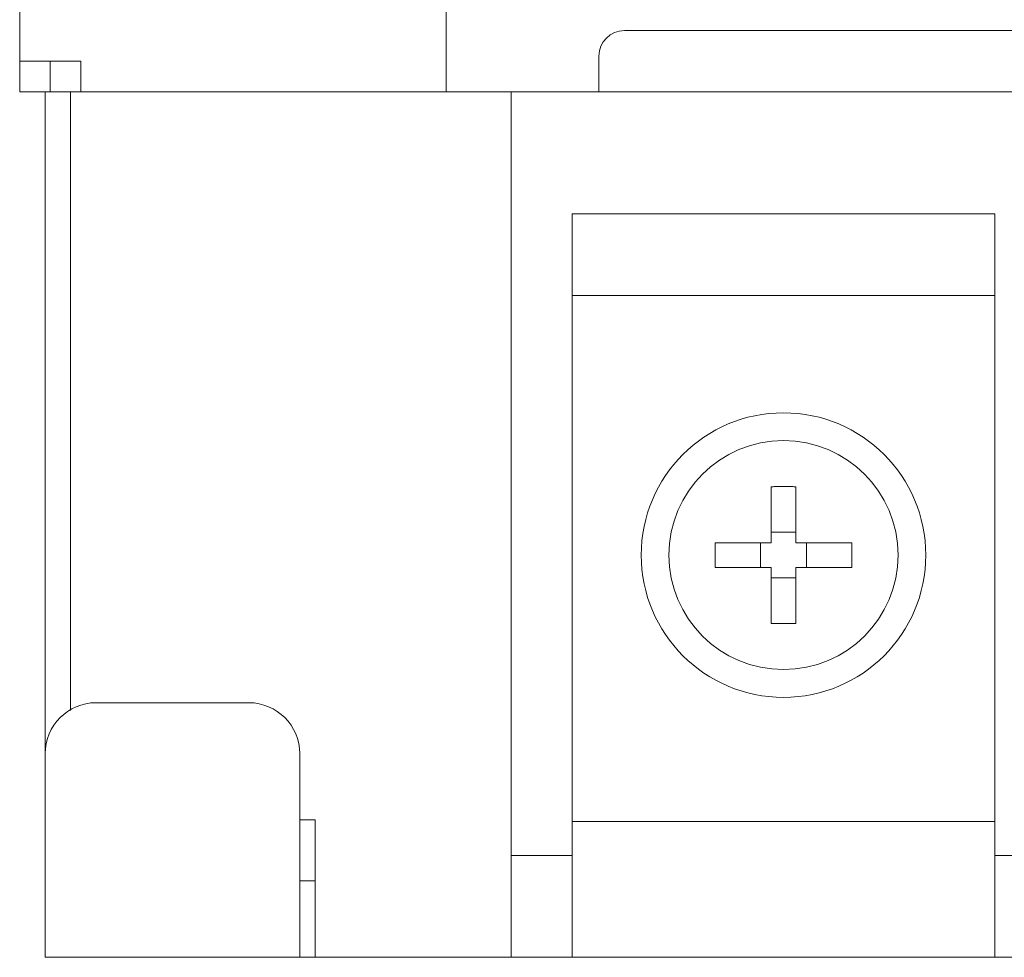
# Model space of a CAD drawing. Header units: inches. Extents: x -123 to 4816, y -2998 to 548.
# Tile 13 of 148: x 748 to 767, y -2444 to -2426. Entities that reach past the tile are written whole.
import ezdxf

# ---------------------------------------------------------------- set-up
doc = ezdxf.new("R2010")
doc.units = ezdxf.units.IN
doc.header["$MEASUREMENT"] = 0
doc.layers.get('0').update_dxf_attribs({"lineweight": 0})

msp = doc.modelspace()

# ---------------------------------------------------------------- linework, layer by layer
at = {"color": 3, "linetype": 'Continuous'}
for p, q in [((748.067, -2376.614), (748.067, -2427.116)), ((756.442, -2427.116), (756.442, -2419.116)), ((759.942, -2425.916), (793.042, -2425.916)), ((749.267, -2426.516), (748.067, -2426.516)), ((748.667, -2427.116), (748.667, -2426.516)), ((749.267, -2427.116), (749.267, -2426.516)), ((759.442, -2427.116), (759.442, -2426.416)), ((748.067, -2427.116), (748.667, -2427.116)), ((748.567, -2440.116), (748.567, -2427.116)), ((748.667, -2427.116), (842.367, -2427.116)), ((749.067, -2427.116), (749.067, -2439.27)), ((757.717, -2427.116), (757.717, -2444.116)), ((767.217, -2429.516), (758.917, -2429.516)), ((758.917, -2429.516), (758.917, -2444.116)), ((767.217, -2444.116), (767.217, -2429.516)), ((758.917, -2431.116), (767.217, -2431.116)), ((762.825, -2434.874), (762.825, -2435.974)), ((763.308, -2435.974), (763.308, -2434.874)), ((763.308, -2435.766), (762.825, -2435.766)), ((762.825, -2435.974), (761.725, -2435.974)), ((762.617, -2435.974), (762.617, -2436.457)), ((764.409, -2435.974), (763.308, -2435.974)), ((763.516, -2436.457), (763.516, -2435.974)), ((761.725, -2436.457), (762.825, -2436.457)), ((762.825, -2436.457), (762.825, -2437.558)), ((763.308, -2436.457), (764.409, -2436.457)), ((763.308, -2437.558), (763.308, -2436.457)), ((762.825, -2436.665), (763.308, -2436.665)), ((749.567, -2439.116), (752.567, -2439.116)), ((748.567, -2440.116), (748.567, -2444.116)), ((753.567, -2440.116), (753.567, -2444.116)), ((753.567, -2441.416), (753.867, -2441.416)), ((753.867, -2444.116), (753.867, -2441.416)), ((758.917, -2441.446), (767.217, -2441.446)), ((757.717, -2442.116), (758.917, -2442.116)), ((767.217, -2442.116), (768.417, -2442.116)), ((753.867, -2442.616), (753.567, -2442.616)), ((834.067, -2444.116), (748.567, -2444.116))]:
    msp.add_line(p, q, dxfattribs=at)
msp.add_circle((763.067, -2436.216), 2.794, dxfattribs=at)
for centre, radius, start, end in [((759.942, -2426.416), 0.5, 90, 180), ((763.067, -2436.216), 2.249, 90, 270), ((763.067, -2436.216), 2.249, 270, 90), ((749.567, -2440.116), 1, 90, 180), ((752.567, -2440.116), 1, 0, 90)]:
    msp.add_arc(centre, radius, start, end, dxfattribs=at)
for points, knots in [([(763.067, -2434.871), (763.04, -2434.871), (762.986, -2434.871), (762.906, -2434.872), (762.852, -2434.873), (762.825, -2434.874)], [0, 0, 0, 0, 0.0804634, 0.1609103, 0.2413241, 0.2413241, 0.2413241, 0.2413241]), ([(763.308, -2434.874), (763.281, -2434.873), (763.228, -2434.872), (763.147, -2434.871), (763.094, -2434.871), (763.067, -2434.871)], [0, 0, 0, 0, 0.0804138, 0.1608607, 0.2413241, 0.2413241, 0.2413241, 0.2413241]), ([(761.725, -2435.974), (761.724, -2436.001), (761.723, -2436.055), (761.722, -2436.135), (761.722, -2436.189), (761.722, -2436.216)], [0, 0, 0, 0, 0.0804139, 0.1608608, 0.241324, 0.241324, 0.241324, 0.241324]), ([(764.409, -2436.457), (764.41, -2436.403), (764.412, -2436.296), (764.412, -2436.135), (764.41, -2436.028), (764.409, -2435.974)], [0, 0, 0, 0, 0.1608592, 0.321785, 0.4826441, 0.4826441, 0.4826441, 0.4826441]), ([(761.722, -2436.216), (761.722, -2436.243), (761.722, -2436.296), (761.723, -2436.377), (761.724, -2436.43), (761.725, -2436.457)], [0, 0, 0, 0, 0.0804632, 0.1609101, 0.241324, 0.241324, 0.241324, 0.241324]), ([(762.825, -2437.558), (762.852, -2437.559), (762.906, -2437.56), (762.986, -2437.561), (763.04, -2437.561), (763.067, -2437.561)], [0, 0, 0, 0, 0.0804138, 0.1608607, 0.2413241, 0.2413241, 0.2413241, 0.2413241]), ([(763.067, -2437.561), (763.094, -2437.561), (763.147, -2437.561), (763.228, -2437.56), (763.281, -2437.559), (763.308, -2437.558)], [0, 0, 0, 0, 0.0804634, 0.1609103, 0.2413241, 0.2413241, 0.2413241, 0.2413241])]:
    msp.add_open_spline(points, degree=3, knots=knots, dxfattribs=at)

doc.saveas('drawing.dxf')
